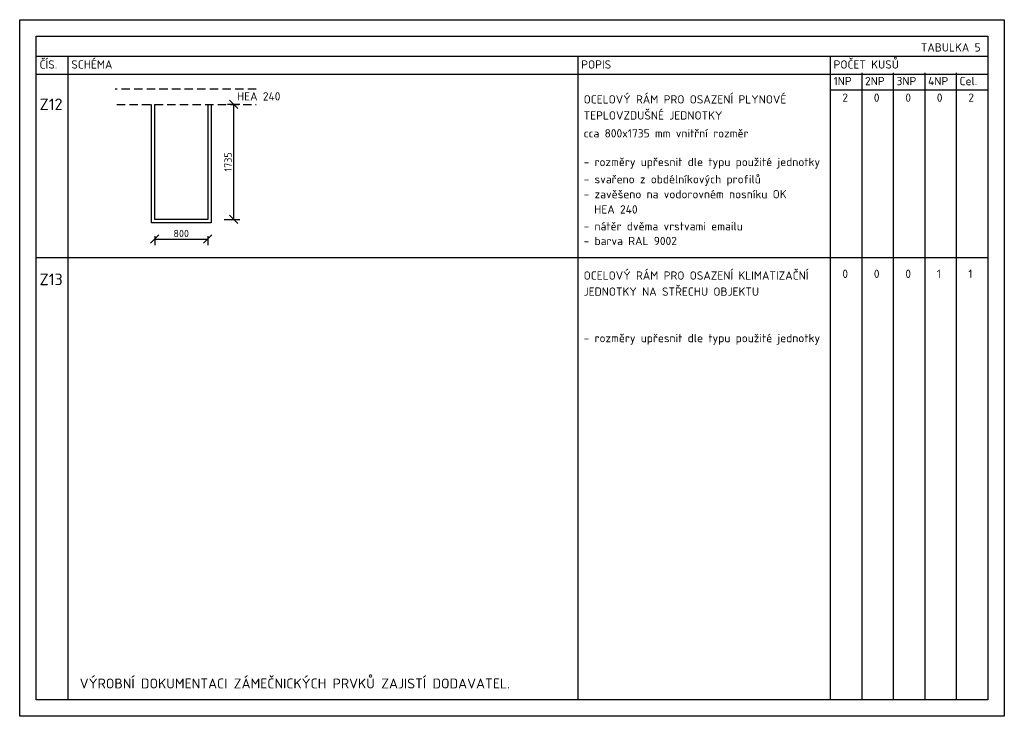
# Model space of a CAD drawing. Header units: millimetres. Extents: x -118752 to 407724, y -73278 to 155058.
# Tile 122 of 256: x -22324 to -7474, y 103053 to 113553. Entities that reach past the tile are written whole.
import ezdxf

# ---------------------------------------------------------------- set-up
doc = ezdxf.new("R2010")
doc.units = ezdxf.units.MM
doc.header["$LTSCALE"] = 10
doc.linetypes.add('DASHED', pattern=[19.05, 12.7, -6.35])
for name, color, linetype, lineweight in [('CKKOTY', 3, 'Continuous', 25), ('CKTABULKY', 7, 'Continuous', 25), ('pohledy', 7, 'Continuous', 25)]:
    doc.layers.add(name, color=color, linetype=linetype, lineweight=lineweight)
doc.styles.get("Standard").update_dxf_attribs({"font": 'isocpeur.ttf'})
doc.styles.add('TABULKY', font='isocpeur.ttf')
doc.dimstyles.new('CADKON', dxfattribs={"dimscale": 50, "dimtxt": 2.2, "dimasz": 2.5, "dimexe": 1.8, "dimexo": 5, "dimgap": 0.6, "dimtad": 1, "dimrnd": 1, "dimtxsty": 'Standard', "dimblk1": 'OBLIQUE', "dimblk2": 'OBLIQUE', "dimsah": 1, "dimcen": 2.5, "dimadec": 1, "dimazin": 2, "dimtfac": 1, "dimtdec": 4, "dimtix": 1, "dimtmove": 2, "dimatfit": 3, "dimldrblk": 'OPEN30', "dimfxl": 5, "dimfxlon": 1, "dimtolj": 1, "dimarcsym": 0})

# ---------------------------------------------------------------- blocks, each defined once
blk = doc.blocks.new('_OBLIQUE')
at = {"color": 0, "linetype": 'ByBlock'}
blk.add_line((-0.5, -0.5), (0.5, 0.5), dxfattribs=at)
blk = doc.blocks.new('*D9588')
at = {"layer": 'CKKOTY', "color": 0, "lineweight": -2}
for p, q in [((-19188, 112278), (-19006, 112278)), ((-19096, 110542), (-19096, 112278)), ((-19238, 110542), (-19006, 110542))]:
    blk.add_line(p, q, dxfattribs=at)
at = {"layer": 'Defpoints', "color": 0}
for p in [(-19438, 112278), (-19096, 112278), (-19488, 110542)]:
    blk.add_point(p, dxfattribs=at)
at = {"layer": 'CKKOTY', "color": 0, "lineweight": -2, "xscale": 125, "yscale": 125, "zscale": 125}
for p, rotation in [((-19096, 112278), 90), ((-19096, 110542), 270)]:
    blk.add_blockref('_OBLIQUE', p, dxfattribs=dict(at, rotation=rotation))
at = {"layer": 'CKKOTY', "color": 0, "insert": (-19181, 111410), "char_height": 110, "attachment_point": 5, "rotation": 90}
blk.add_mtext('\\A1;1735', dxfattribs=at)
blk = doc.blocks.new('_Open30')
at = {"color": 0, "lineweight": -2}
for p, q in [((-1, 0.27), (0, 0)), ((0, 0), (-1, -0.27)), ((0, 0), (-1, 0))]:
    blk.add_line(p, q, dxfattribs=at)
blk = doc.blocks.new('*D9589')
at = {"layer": 'CKKOTY', "color": 0, "lineweight": -2}
for p, q in [((-20288, 110292), (-20288, 110156)), ((-20288, 110246), (-19488, 110246)), ((-19488, 110292), (-19488, 110156))]:
    blk.add_line(p, q, dxfattribs=at)
at = {"layer": 'Defpoints', "color": 0}
for p in [(-20288, 110542), (-19488, 110542), (-19488, 110246)]:
    blk.add_point(p, dxfattribs=at)
at = {"layer": 'CKKOTY', "color": 0, "lineweight": -2, "xscale": 125, "yscale": 125, "zscale": 125, "rotation": 180}
blk.add_blockref('_OBLIQUE', (-20288, 110246), dxfattribs=at)
at = {"layer": 'CKKOTY', "color": 0, "lineweight": -2, "xscale": 125, "yscale": 125, "zscale": 125}
blk.add_blockref('_OBLIQUE', (-19488, 110246), dxfattribs=at)
at = {"layer": 'CKKOTY', "color": 0, "insert": (-19888, 110331), "char_height": 110, "attachment_point": 5}
blk.add_mtext('\\A1;800', dxfattribs=at)

msp = doc.modelspace()

# ---------------------------------------------------------------- linework, layer by layer
at = {"layer": 'CKTABULKY', "lineweight": 30}
for p, q in [((-22074.047, 113003.282), (-7724.047, 113003.282)), ((-21596.231, 113003.282), (-21596.231, 103303.282)), ((-13905.322, 113003.282), (-13905.322, 103303.282)), ((-10099.047, 113003.282), (-10099.047, 103303.282)), ((-22074.047, 112734.782), (-7724.047, 112734.782)), ((-9624.047, 112753.282), (-9624.047, 103303.282)), ((-9149.047, 112753.282), (-9149.047, 103303.282)), ((-8674.047, 112753.282), (-8674.047, 103303.282)), ((-8199.047, 112753.282), (-8199.047, 103303.282)), ((-10099.047, 112498.282), (-9624.047, 112498.282)), ((-9624.047, 112498.282), (-9149.047, 112498.282)), ((-9149.047, 112498.282), (-8674.047, 112498.282)), ((-8674.047, 112498.282), (-8199.047, 112498.282)), ((-8199.047, 112498.282), (-7724.047, 112498.282)), ((-22074.047, 109967.282), (-7724.047, 109967.282))]:
    msp.add_line(p, q, dxfattribs=at)
at = {"layer": 'CKTABULKY', "linetype": 'DASHED'}
for p, q in [((-18758.003, 112505.5), (-20883.003, 112505.5)), ((-20860.823, 112275.5), (-18758.003, 112275.5))]:
    msp.add_line(p, q, dxfattribs=at)
at = {"layer": 'Defpoints'}
msp.add_lwpolyline([(-22324.047, 103053.282), (-22324.047, 113553.282), (-7474.047, 113553.282), (-7474.047, 103053.282)], close=True, dxfattribs=at)
at = {"layer": 'pohledy'}
for p, q in [((-20338.028, 110492.424), (-20338.003, 112275.473)), ((-20288.055, 110542.424), (-20288.003, 112275.5)), ((-19488.003, 112275.5), (-19488.003, 110542.424)), ((-19438.003, 112275.5), (-19438.003, 110492.424)), ((-19438.003, 110492.424), (-20338.028, 110492.424)), ((-19488.003, 110542.424), (-20288.055, 110542.424))]:
    msp.add_line(p, q, dxfattribs=at)
msp.add_lwpolyline([(-22074.047, 103303.282), (-22074.047, 113303.282), (-7724.047, 113303.282), (-7724.047, 103303.282)], close=True, dxfattribs=at)

# ---------------------------------------------------------------- texts
at = {"layer": 'CKTABULKY', "style": 'TABULKY'}
for s, height, p in [('TABULKA 5', 125, (-8733.088, 113072.87)), ('ČÍS.', 125, (-22024.047, 112815.782)), ('SCHÉMA', 125, (-21546.231, 112815.782)), ('POPIS', 125, (-13855.322, 112815.782)), ('POČET KUSŮ', 125, (-10049.047, 112815.782)), ('1NP', 125, (-10049.047, 112565.782)), ('2NP', 125, (-9574.047, 112565.782)), ('3NP', 125, (-9099.047, 112565.782)), ('4NP', 125, (-8624.047, 112565.782)), ('Cel.', 125, (-8149.047, 112565.782)), ('  HEA 240 ', 125, (-19205.717, 112335.201)), ('OCELOVÝ RÁM PRO OSAZENÍ PLYNOVÉ', 125, (-13818.717, 112289.701)), ('2', 125, (-9916.859, 112315.782)), ('0', 125, (-9441.859, 112315.782)), ('0', 125, (-8966.859, 112315.782)), ('0', 125, (-8491.859, 112315.782)), ('2', 125, (-8016.859, 112315.782)), ('Z12', 175, (-22024.047, 112190.467)), ('TEPLOVZDUŠNÉ JEDNOTKY', 125, (-13818.717, 112047.457)), ('cca 800x1735 mm vnitřní rozměr', 125, (-13818.717, 111777.957)), ('- rozměry upřesnit dle typu použité jednotky', 125, (-13818.717, 111346.701)), ('- svařeno z obdélníkových profilů', 125, (-13818.717, 111086.701)), ('- zavěšeno na vodorovném nosníku OK', 125, (-13818.717, 110860.701)), ('  HEA 240 ', 125, (-13818.717, 110630.701)), ('- nátěr dvěma vrstvami emailu', 125, (-13818.717, 110377.701)), ('- barva RAL 9002', 125, (-13818.717, 110155.701)), ('OCELOVÝ RÁM PRO OSAZENÍ KLIMATIZAČNÍ', 125, (-13818.717, 109634.701)), ('0', 125, (-9916.859, 109660.782)), ('0', 125, (-9441.859, 109660.782)), ('0', 125, (-8966.859, 109660.782)), ('1', 125, (-8491.859, 109660.782)), ('1', 125, (-8016.859, 109660.782)), ('Z13', 175, (-22024.047, 109551.467)), ('JEDNOTKY NA STŘECHU OBJEKTU', 125, (-13818.717, 109392.457)), ('- rozměry upřesnit dle typu použité jednotky', 125, (-13818.717, 108691.701))]:
    msp.add_text(s, height=height, dxfattribs=at).set_placement(p)
at = {"layer": 'CKTABULKY', "color": 6, "style": 'TABULKY'}
msp.add_text('VÝROBNÍ DOKUMENTACI ZÁMEČNICKÝCH PRVKŮ ZAJISTÍ DODAVATEL. ', height=150, dxfattribs=at).set_placement((-21419.196, 103472.581))

# ---------------------------------------------------------------- dimensions: what is measured, and where the dimension line sits
at = {"layer": 'CKKOTY'}
dim = msp.add_linear_dim(base=(-19096, 112277.5), p1=(-19488.003, 110542.424), p2=(-19438.003, 112277.5), angle=90, dimstyle='CADKON', dxfattribs=at)
dim.commit()
dim.dimension.update_dxf_attribs({"geometry": '*D9588', "text_midpoint": (-19181, 111409.962)})
dim = msp.add_linear_dim(base=(-19488.003, 110246), p1=(-20288.055, 110542.424), p2=(-19488.003, 110542.424), dimstyle='CADKON', dxfattribs=at)
dim.commit()
dim.dimension.update_dxf_attribs({"geometry": '*D9589', "text_midpoint": (-19888.029, 110331)})

doc.saveas('drawing.dxf')
